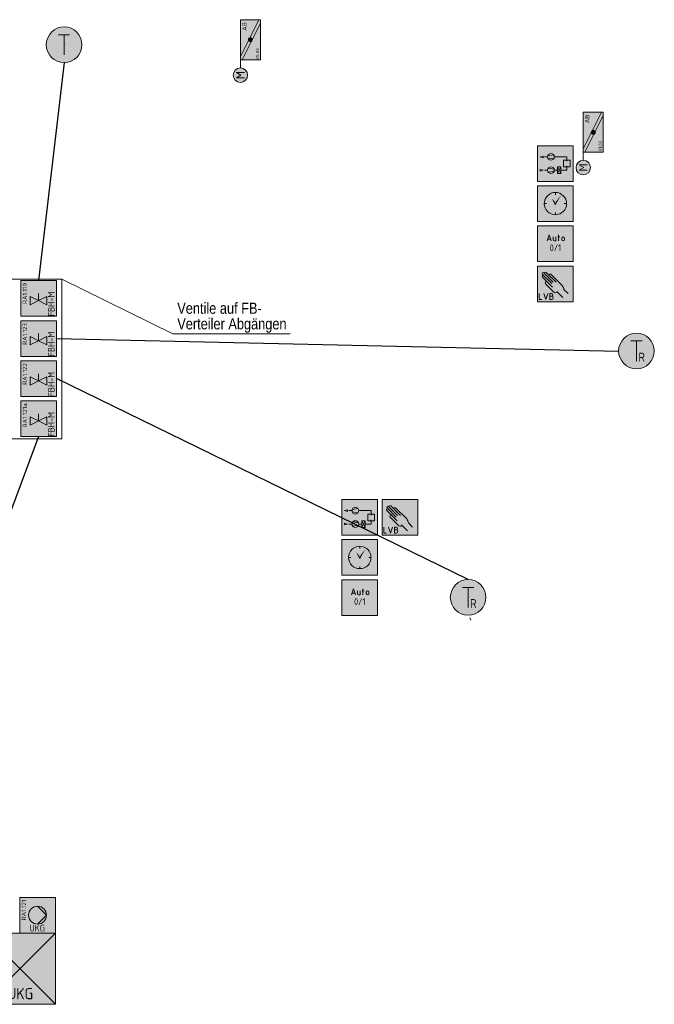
# Model space of a CAD drawing. Header units: metres. Extents: x -19.7 to 21.5, y -3.9 to 32.8.
# Tile 4 of 11: x 2.9 to 10, y 2.9 to 14. Entities that reach past the tile are written whole.
import ezdxf
from ezdxf.enums import TextEntityAlignment as Align

# ---------------------------------------------------------------- set-up
doc = ezdxf.new("R2010")
doc.units = ezdxf.units.M
doc.header["$MEASUREMENT"] = 0
doc.linetypes.add('DGN Style 5', pattern=[0.010740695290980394, 0.004603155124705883, -0.006137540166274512])
doc.layers.add('INTERN_Bemerkung', color=6, linetype='Continuous', lineweight=30, plot=False)
for name, color, linetype, lineweight in [('TRI_CONNPTS', 7, 'Continuous', 0), ('TRI_H3D', 7, 'Continuous', 0), ('ZWP_480_SYM_E0', 5, 'Continuous', 13), ('ZWP_480_SYM_E0_2D', 7, 'Continuous', 0), ('ZWP_480_SYM_E0_3D', 7, 'Continuous', 0), ('ZWP_480_SYM_ORANGE_2D', 7, 'Continuous', 0), ('ZWP_480_SYM_SCHWARZ', 7, 'Continuous', 13), ('ZWP_480_SYM_SCHWARZ_2D', 7, 'Continuous', 0), ('ZWP_480_TEXT_1_50_TOP', 7, 'Continuous', 0)]:
    doc.layers.add(name, color=color, linetype=linetype, lineweight=lineweight)
doc.layers.get('TRI_CONNPTS').off()
doc.layers.get('TRI_H3D').off()
doc.styles.add('ISOCP', font='isocp.shx')
doc.styles.add('Style-isocp', font='isocp.shx')
doc.styles.add('ZWP_1 50', font='ARIALN.TTF', dxfattribs={"height": 0.125})

# ---------------------------------------------------------------- blocks, each defined once
blk = doc.blocks.new('*U140')
at = {"color": 5, "linetype": 'Continuous', "lineweight": 13}
for p, q in [((-0.06250469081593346, 0.1125252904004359), (0.06249530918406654, 0.1125252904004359)), ((-4.690815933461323e-06, -0.1124747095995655), (-4.690815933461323e-06, 0.1125252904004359))]:
    blk.add_line(p, q, dxfattribs=at)
blk = doc.blocks.new('ZWP_480_Fuehler_Temp_1_1')
at = {"lineweight": 13}
h = blk.add_hatch(color=254, dxfattribs=at)
edge = h.paths.add_edge_path()
edge.add_arc((-0.01602534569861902, 3.579284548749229e-05), 0.2000000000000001, 0, 360)
at = {"color": 5, "lineweight": 13}
blk.add_circle((-0.01602534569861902, 3.579284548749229e-05), 0.2000000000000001, dxfattribs=at)
at = {"color": 5, "linetype": 'Continuous', "lineweight": 13}
blk.add_blockref('*U140', (-0.01704999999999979, -0.0004499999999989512), dxfattribs=at)
blk = doc.blocks.new('ZWP_480_Fuehler_Temp_2')
at = {"color": 52, "linetype": 'DGN Style 5', "lineweight": 0}
blk.add_line((0, 0.0009999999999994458), (0, 0.001300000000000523), dxfattribs=at)
at = {"color": 212, "linetype": 'DGN Style 5', "lineweight": 0}
blk.add_line((0, 0, 0.001000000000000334), (0, 0.0004000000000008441, 0.001000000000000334), dxfattribs=at)
at = {"color": 12, "linetype": 'DGN Style 5', "lineweight": 0}
blk.add_line((0, 0), (0, 0.0001999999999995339), dxfattribs=at)
at = {"color": 92, "linetype": 'DGN Style 5', "lineweight": 0}
blk.add_line((0.0009999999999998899, 0), (0.0009999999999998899, 9.999999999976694e-05), dxfattribs=at)
at = {"color": 32, "linetype": 'DGN Style 5', "lineweight": 0}
blk.add_line((0.1839746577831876, 0), (0.1839746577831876, 0.0005000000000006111), dxfattribs=at)
at = {"color": 5, "lineweight": 13}
blk.add_blockref('ZWP_480_Fuehler_Temp_1_1', (0, 0), dxfattribs=at)
blk = doc.blocks.new('ZWP_480_Ventil_thermoelektr_1_11')
at = {"color": 5, "lineweight": 13}
for p, q in [((-0.09377405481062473, 0.02415020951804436), (-1.643130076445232e-14, -0.02273681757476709)), ((-0.09377405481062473, -0.06962384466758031), (-0.09377405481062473, 0.02415020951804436)), ((-1.243449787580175e-14, 0.05726318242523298), (-1.243449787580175e-14, -0.02273681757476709)), ((0.09377405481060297, 0.02415020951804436), (-1.243449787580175e-14, -0.02273681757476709)), ((0.09377405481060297, -0.06962384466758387), (0.09377405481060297, 0.02415020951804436)), ((-1.643130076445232e-14, -0.02273681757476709), (-0.09377405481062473, -0.06962384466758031)), ((-1.243449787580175e-14, -0.02273681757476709), (0.09377405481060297, -0.06962384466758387))]:
    blk.add_line(p, q, dxfattribs=at)
at = {"color": 5, "lineweight": 13, "flags": 128}
blk.add_lwpolyline([(-0.2000000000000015, 0.2022246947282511), (0.200000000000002, 0.2022246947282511), (0.200000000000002, -0.1977753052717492), (-0.2000000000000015, -0.1977753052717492)], close=True, dxfattribs=at)
blk.add_lwpolyline([(-0.2000000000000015, 0.2022246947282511), (0.200000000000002, 0.2022246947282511), (0.200000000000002, -0.1977753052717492), (-0.2000000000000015, -0.1977753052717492)], close=True, dxfattribs=at)
at = {"color": 254, "lineweight": 13, "extrusion": (0, 0, -1)}
blk.add_solid([(0.2000000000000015, 0.2022246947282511), (-0.200000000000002, 0.2022246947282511), (0.2000000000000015, -0.1977753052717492), (-0.200000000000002, -0.1977753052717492)], dxfattribs=at)
blk.add_solid([(0.2000000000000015, 0.2022246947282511), (-0.200000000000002, 0.2022246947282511), (0.2000000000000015, -0.1977753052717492), (-0.200000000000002, -0.1977753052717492)], dxfattribs=at)
at = {"rotation": 89.99999999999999, "style": 'ISOCP'}
for s, insert, char_height, attachment_point in [('\\H0.277778x;RA1.119', (-0.1785626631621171, 0.1762295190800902), 0.18, 3), ('\\H0.5x;FBH-M', (0.1423107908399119, -0.1977657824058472), 0.15, 4)]:
    blk.add_mtext(s, dxfattribs=dict(at, insert=insert, char_height=char_height, attachment_point=attachment_point))
blk = doc.blocks.new('ZWP_480_Ventil_thermoelektr_12')
at = {"layer": 'ZWP_480_SYM_E0_2D', "color": 5, "lineweight": 13}
blk.add_blockref('ZWP_480_Ventil_thermoelektr_1_11', (0, 0), dxfattribs=at)
blk = doc.blocks.new('ZWP_480_Ventil_thermoelektr_1_12')
at = {"color": 5, "lineweight": 13}
for p, q in [((-0.09377405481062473, 0.02415020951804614), (-1.643130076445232e-14, -0.02273681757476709)), ((-0.09377405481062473, -0.06962384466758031), (-0.09377405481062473, 0.02415020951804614)), ((-1.243449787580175e-14, 0.05726318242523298), (-1.243449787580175e-14, -0.02273681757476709)), ((0.09377405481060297, 0.02415020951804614), (-1.243449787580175e-14, -0.02273681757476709)), ((0.09377405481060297, -0.06962384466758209), (0.09377405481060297, 0.02415020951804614)), ((-1.643130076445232e-14, -0.02273681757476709), (-0.09377405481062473, -0.06962384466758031)), ((-1.243449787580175e-14, -0.02273681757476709), (0.09377405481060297, -0.06962384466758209))]:
    blk.add_line(p, q, dxfattribs=at)
at = {"color": 5, "lineweight": 13, "flags": 128}
blk.add_lwpolyline([(-0.2000000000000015, 0.2022246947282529), (0.200000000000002, 0.2022246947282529), (0.200000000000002, -0.1977753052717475), (-0.2000000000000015, -0.1977753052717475)], close=True, dxfattribs=at)
blk.add_lwpolyline([(-0.2000000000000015, 0.2022246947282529), (0.200000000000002, 0.2022246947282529), (0.200000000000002, -0.1977753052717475), (-0.2000000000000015, -0.1977753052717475)], close=True, dxfattribs=at)
at = {"color": 254, "lineweight": 13, "extrusion": (0, 0, -1)}
blk.add_solid([(0.2000000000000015, 0.2022246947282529), (-0.200000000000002, 0.2022246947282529), (0.2000000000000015, -0.1977753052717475), (-0.200000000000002, -0.1977753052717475)], dxfattribs=at)
blk.add_solid([(0.2000000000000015, 0.2022246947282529), (-0.200000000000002, 0.2022246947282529), (0.2000000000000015, -0.1977753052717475), (-0.200000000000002, -0.1977753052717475)], dxfattribs=at)
at = {"rotation": 89.99999999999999, "style": 'ISOCP'}
for s, insert, char_height, attachment_point in [('\\H0.277778x;RA1.123', (-0.1785626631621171, 0.1762295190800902), 0.18, 3), ('\\H0.5x;FBH-M', (0.1423107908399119, -0.1977657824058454), 0.15, 4)]:
    blk.add_mtext(s, dxfattribs=dict(at, insert=insert, char_height=char_height, attachment_point=attachment_point))
blk = doc.blocks.new('ZWP_480_Ventil_thermoelektr_13')
at = {"layer": 'ZWP_480_SYM_E0_2D', "color": 5, "lineweight": 13}
blk.add_blockref('ZWP_480_Ventil_thermoelektr_1_12', (0, 0), dxfattribs=at)
blk = doc.blocks.new('ZWP_480_Anlsch_Anlagenbild_kl_1')
at = {"color": 250, "lineweight": 13}
for p, q in [((0.1630140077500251, 0.2749999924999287), (0.1279251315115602, 0.2749999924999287)), ((0.1630140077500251, 0.2749999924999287), (0.1279251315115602, 0.2749999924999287)), ((0.1650958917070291, 0.2873209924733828), (0.2296856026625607, 0.2985641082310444)), ((0.1650958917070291, 0.2626789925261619), (0.2296856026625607, 0.2514358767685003)), ((0.2380140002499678, 0.2749999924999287), (0.3774953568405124, 0.2749999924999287)), ((0.3774953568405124, 0.2262080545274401), (0.3774953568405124, 0.2749999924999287)), ((0.1630140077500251, 0.1250000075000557), (0.1279251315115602, 0.1250000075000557)), ((0.2359321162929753, 0.1373210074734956), (0.1713424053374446, 0.1485641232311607)), ((0.2359321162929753, 0.1126790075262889), (0.1713424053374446, 0.1014358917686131)), ((0.2380140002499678, 0.1250000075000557), (0.2730163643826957, 0.1250000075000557)), ((0.3105163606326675, 0.1625000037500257), (0.2730163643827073, 0.08750001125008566)), ((0.2730163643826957, 0.1625000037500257), (0.3105163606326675, 0.08750001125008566)), ((0.3774953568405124, 0.1250000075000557), (0.3105163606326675, 0.1250000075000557)), ((0.3774953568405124, 0.1250000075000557), (0.3774953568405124, 0.1737919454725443))]:
    blk.add_line(p, q, dxfattribs=at)
at = {"color": 250, "lineweight": 13, "flags": 128}
blk.add_lwpolyline([(0.04999999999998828, 0.3999999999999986), (0.4499999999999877, 0.3999999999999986), (0.4499999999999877, 0), (0.04999999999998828, 0)], close=True, dxfattribs=at)
at = {"color": 250, "lineweight": 13}
for centre in [(0.2005140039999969, 0.2749999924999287), (0.2005140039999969, 0.1250000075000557)]:
    blk.add_circle(centre, 0.03749999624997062, dxfattribs=at)
at = {"color": 254, "lineweight": 13, "extrusion": (0, 0, -1)}
blk.add_solid([(-0.04999999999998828, 0.3999999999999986), (-0.4499999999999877, 0.3999999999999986), (-0.04999999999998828, 0), (-0.4499999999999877, 0)], dxfattribs=at)
at = {"color": 250, "lineweight": 13}
for points in [[(0.1114918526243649, 0.2843586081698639), (0.08050562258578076, 0.2749999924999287), (0.1114918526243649, 0.2656413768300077)], [(0.339995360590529, 0.2374999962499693), (0.4149953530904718, 0.2374999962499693), (0.4149953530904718, 0.1625000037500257), (0.339995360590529, 0.1625000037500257)], [(0.08050562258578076, 0.1343586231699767), (0.1114918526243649, 0.1250000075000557), (0.08050562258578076, 0.1156413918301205)], [(0.2730163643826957, 0.1625000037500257), (0.3105163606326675, 0.1625000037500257), (0.3105163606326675, 0.08750001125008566), (0.2730163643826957, 0.08750001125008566)]]:
    blk.add_3dface(points, dxfattribs=at)
blk = doc.blocks.new('ZWP_480_Anlsch_Anlagenbild_kl')
at = {"layer": 'ZWP_480_SYM_SCHWARZ', "color": 250, "lineweight": 13}
blk.add_blockref('ZWP_480_Anlsch_Anlagenbild_kl_1', (0, 0), dxfattribs=at)
blk = doc.blocks.new('ZWP_480_Anlsch_Zeitschaltprogramm_kl_1')
at = {"color": 250, "lineweight": 13}
for p, q in [((0.2499999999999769, 0.3257078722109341), (0.2499999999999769, 0.2998709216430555)), ((0.1501290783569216, 0.2000000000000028), (0.1242921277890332, 0.2000000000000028)), ((0.3757078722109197, 0.2000000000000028), (0.3498709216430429, 0.2000000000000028)), ((0.2499999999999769, 0.100129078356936), (0.2499999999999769, 0.07429212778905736))]:
    blk.add_line(p, q, dxfattribs=at)
at = {"color": 250, "lineweight": 13, "flags": 128}
blk.add_lwpolyline([(0.04999999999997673, 0.4000000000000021), (0.4499999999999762, 0.4000000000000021), (0.4499999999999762, 0), (0.04999999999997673, 0)], close=True, dxfattribs=at)
at = {"color": 250, "lineweight": 13}
for centre, radius in [((0.2499999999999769, 0.1999999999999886), 0.1257078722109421), ((0.2499999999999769, 0.2000000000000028), 0.006552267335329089)]:
    blk.add_circle(centre, radius, dxfattribs=at)
at = {"color": 254, "lineweight": 13, "extrusion": (0, 0, -1)}
blk.add_solid([(-0.04999999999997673, 0.4000000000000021), (-0.4499999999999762, 0.4000000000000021), (-0.04999999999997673, 0), (-0.4499999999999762, 0)], dxfattribs=at)
at = {"color": 7, "lineweight": 13}
blk.add_solid([(0.2499999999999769, 0.2000000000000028), (0.2438553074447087, 0.2209726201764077), (0.2323598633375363, 0.2129009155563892), (0.2111017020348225, 0.2553976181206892)], dxfattribs=at)
at = {"color": 7, "lineweight": 13, "extrusion": (0, 0, -1)}
blk.add_solid([(-0.2499999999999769, 0.2000000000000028), (-0.2558324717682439, 0.2210615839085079), (-0.2674465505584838, 0.2131615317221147), (-0.3140187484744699, 0.2941156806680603)], dxfattribs=at)
blk = doc.blocks.new('ZWP_480_Anlsch_Zeitschaltprogramm_kl')
at = {"layer": 'ZWP_480_SYM_SCHWARZ', "color": 250, "lineweight": 13}
blk.add_blockref('ZWP_480_Anlsch_Zeitschaltprogramm_kl_1', (0, 0), dxfattribs=at)
blk = doc.blocks.new('*U91')
at = {"color": 250, "lineweight": 13}
blk.add_line((0.03187499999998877, -0.03001216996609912), (-0.03187500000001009, -0.03001216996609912), dxfattribs=at)
at = {"color": 250, "lineweight": 13, "flags": 128}
blk.add_lwpolyline([(-0.04500000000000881, -0.06751216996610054), (-1.06581410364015e-14, 0.06748783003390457), (0.04499999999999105, -0.06751216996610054)], dxfattribs=at)
blk = doc.blocks.new('*U92')
at = {"color": 250, "lineweight": 13}
blk.add_line((-0.03000000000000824, 0.04498783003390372), (-0.03000000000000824, -0.01876216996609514), dxfattribs=at)
at = {"color": 250, "lineweight": 13, "flags": 128}
blk.add_lwpolyline([(-0.003750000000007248, -0.04501216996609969), (0.02999999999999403, -0.04501216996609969), (0.02999999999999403, 0.04498783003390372)], dxfattribs=at)
at = {"color": 250, "lineweight": 13}
blk.add_arc((-0.003750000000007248, -0.01876216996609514), 0.02625, 180, 270, dxfattribs=at)
blk = doc.blocks.new('*U93')
at = {"color": 250, "lineweight": 13}
for p, q in [((-0.02250000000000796, 0.02248783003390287), (0.02249999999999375, 0.02248783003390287)), ((-0.00750000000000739, -0.06751216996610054), (-0.00750000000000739, 0.06748783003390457))]:
    blk.add_line(p, q, dxfattribs=at)
blk = doc.blocks.new('*U94')
at = {"color": 250, "lineweight": 13}
for p, q in [((-0.03000000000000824, -0.01501216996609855), (-0.03000000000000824, 0.01498783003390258)), ((0.02999999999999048, 0.01498783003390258), (0.02999999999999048, -0.01501216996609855))]:
    blk.add_line(p, q, dxfattribs=at)
at = {"color": 250, "lineweight": 13, "extrusion": (0, 0, -1)}
for centre, start, end in [((7.105427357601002e-15, 0.01498783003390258), 0, 180), ((7.105427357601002e-15, -0.01501216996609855), 180, 0)]:
    blk.add_arc(centre, 0.03, start, end, dxfattribs=at)
blk = doc.blocks.new('ZWP_480_Anlsch_Anlagenschalter_kl_1_1')
at = {"color": 250, "lineweight": 13, "flags": 128}
blk.add_lwpolyline([(0.04999999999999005, 0.3999999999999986), (0.4499999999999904, 0.3999999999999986), (0.4499999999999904, 0), (0.04999999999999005, 0)], close=True, dxfattribs=at)
at = {"color": 254, "lineweight": 13, "extrusion": (0, 0, -1)}
blk.add_solid([(-0.04999999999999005, 0.3999999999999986), (-0.4499999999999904, 0.3999999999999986), (-0.04999999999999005, 0), (-0.4499999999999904, 0)], dxfattribs=at)
at = {"color": 250, "lineweight": 13, "xscale": 0.5, "yscale": 0.5}
for name, p in [('*U91', (0.1806249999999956, 0.2649750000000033)), ('*U92', (0.2406249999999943, 0.2537250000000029)), ('*U93', (0.2893749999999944, 0.2649750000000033)), ('*U94', (0.3381249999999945, 0.2537250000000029))]:
    blk.add_blockref(name, p, dxfattribs=at)
at = {"style": 'Style-isocp'}
blk.add_text('0/1', height=0.075, dxfattribs=at).set_placement((0.2499999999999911, 0.1919494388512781), align=Align.TOP_CENTER)
blk = doc.blocks.new('ZWP_480_Anlsch_Anlagenschalter_kl_2')
at = {"layer": 'ZWP_480_SYM_SCHWARZ_2D', "color": 250, "lineweight": 13}
blk.add_blockref('ZWP_480_Anlsch_Anlagenschalter_kl_1_1', (0, 0), dxfattribs=at)
blk = doc.blocks.new('*U58')
at = {"color": 250, "linetype": 'Continuous', "lineweight": 13}
for p, q in [((-5.600503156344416e-06, 0.007505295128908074), (-0.03750560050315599, 0.007505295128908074)), ((-0.03750560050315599, -0.06749470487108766), (-5.600503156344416e-06, -0.06749470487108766))]:
    blk.add_line(p, q, dxfattribs=at)
at = {"color": 250, "linetype": 'Continuous', "lineweight": 13, "flags": 128}
blk.add_lwpolyline([(-5.600503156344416e-06, 0.06750529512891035), (-0.03750560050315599, 0.06750529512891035), (-0.03750560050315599, -0.06749470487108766)], dxfattribs=at)
at = {"color": 250, "linetype": 'Continuous', "lineweight": 13}
for centre, radius in [((-5.600503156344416e-06, 0.03750529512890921), 0.03), ((-5.600503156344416e-06, -0.02999470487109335), 0.0375)]:
    blk.add_arc(centre, radius, 270, 90, dxfattribs=at)
blk = doc.blocks.new('ZWP_480_Anlsch_Handeingriff_LVB_kl_1')
at = {"color": 250, "lineweight": 13}
for p, q in [((0.2189658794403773, 0.1619834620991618), (0.1043000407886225, 0.2766493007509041)), ((0.209997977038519, 0.2027241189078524), (0.106085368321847, 0.3066367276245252)), ((0.2246111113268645, 0.2198837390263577), (0.1219717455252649, 0.3225231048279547)), ((0.2572866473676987, 0.2189809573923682), (0.1482042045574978, 0.3280634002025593)), ((0.3260307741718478, 0.1820095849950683), (0.199620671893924, 0.3084196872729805)), ((0.2287846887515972, 0.1118131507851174), (0.1394708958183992, 0.2011269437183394)), ((0.3350835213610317, 0.04709888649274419), (0.2663439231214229, 0.1158384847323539)), ((0.392738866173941, 0.09079423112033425), (0.3454276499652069, 0.1381054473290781))]:
    blk.add_line(p, q, dxfattribs=at)
at = {"color": 250, "lineweight": 13, "flags": 128}
blk.add_lwpolyline([(0.04999999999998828, 0.3999999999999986), (0.4499999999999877, 0.3999999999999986), (0.4499999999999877, 0), (0.04999999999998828, 0)], close=True, dxfattribs=at)
at = {"color": 250, "linetype": 'Continuous', "lineweight": 13, "flags": 128}
for points in [[(0.06947219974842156, 0.09112764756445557), (0.06947219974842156, 0.02362764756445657), (0.09947219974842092, 0.02362764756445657)], [(0.1219721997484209, 0.09112764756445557), (0.1444721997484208, 0.02362764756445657), (0.1669721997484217, 0.09112764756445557)]]:
    blk.add_lwpolyline(points, dxfattribs=at)
at = {"color": 250, "lineweight": 13}
for centre, radius, start, end in [((0.1122432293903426, 0.2845924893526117), 0.01123336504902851, 39.18845449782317, 225.0000000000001), ((0.1140285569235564, 0.3145799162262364), 0.01123336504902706, 45.00000000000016, 225.0000000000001), ((0.1402610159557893, 0.3201202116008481), 0.01123336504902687, 45.00000000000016, 225.0000000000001), ((0.1505519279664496, 0.2102216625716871), 0.0143353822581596, 39.37731961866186, 225.0000000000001), ((0.1916774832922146, 0.3004764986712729), 0.01123336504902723, 45.00000000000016, 225.0000000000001), ((0.2554951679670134, 0.1385236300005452), 0.03777432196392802, 225.0000000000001, 302.1988374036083)]:
    blk.add_arc(centre, radius, start, end, dxfattribs=at)
blk.add_ellipse((0.3180952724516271, 0.1641341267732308), major_axis=(0.02368684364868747, -0.03999673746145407), ratio=0.3535133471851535, start_param=0.6738704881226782, end_param=1.817168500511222, dxfattribs=at)
at = {"color": 254, "lineweight": 13, "extrusion": (0, 0, -1)}
blk.add_solid([(-0.04999999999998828, 0.3999999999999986), (-0.4499999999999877, 0.3999999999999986), (-0.04999999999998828, 0), (-0.4499999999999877, 0)], dxfattribs=at)
at = {"color": 250, "linetype": 'Continuous', "lineweight": 13, "xscale": 0.5, "yscale": 0.5}
blk.add_blockref('*U58', (0.2082249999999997, 0.0573750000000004), dxfattribs=at)
blk = doc.blocks.new('ZWP_480_Anlsch_Handeingriff_LVB_kl')
at = {"layer": 'ZWP_480_SYM_SCHWARZ', "color": 250, "lineweight": 13}
blk.add_blockref('ZWP_480_Anlsch_Handeingriff_LVB_kl_1', (0, 0), dxfattribs=at)
blk = doc.blocks.new('ZWP_480_Ventil_thermoelektr_1_13')
at = {"color": 5, "lineweight": 13}
for p, q in [((-0.09377405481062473, 0.02415020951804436), (-1.643130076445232e-14, -0.02273681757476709)), ((-0.09377405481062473, -0.06962384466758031), (-0.09377405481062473, 0.02415020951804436)), ((-1.243449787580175e-14, 0.05726318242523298), (-1.243449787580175e-14, -0.02273681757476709)), ((0.09377405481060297, 0.02415020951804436), (-1.243449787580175e-14, -0.02273681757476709)), ((0.09377405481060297, -0.06962384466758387), (0.09377405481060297, 0.02415020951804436)), ((-1.643130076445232e-14, -0.02273681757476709), (-0.09377405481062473, -0.06962384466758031)), ((-1.243449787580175e-14, -0.02273681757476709), (0.09377405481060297, -0.06962384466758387))]:
    blk.add_line(p, q, dxfattribs=at)
at = {"color": 5, "lineweight": 13, "flags": 128}
blk.add_lwpolyline([(-0.2000000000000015, 0.2022246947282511), (0.200000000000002, 0.2022246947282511), (0.200000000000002, -0.1977753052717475), (-0.2000000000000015, -0.1977753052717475)], close=True, dxfattribs=at)
blk.add_lwpolyline([(-0.2000000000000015, 0.2022246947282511), (0.200000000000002, 0.2022246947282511), (0.200000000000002, -0.1977753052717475), (-0.2000000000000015, -0.1977753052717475)], close=True, dxfattribs=at)
at = {"color": 254, "lineweight": 13, "extrusion": (0, 0, -1)}
blk.add_solid([(0.2000000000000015, 0.2022246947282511), (-0.200000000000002, 0.2022246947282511), (0.2000000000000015, -0.1977753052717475), (-0.200000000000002, -0.1977753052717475)], dxfattribs=at)
blk.add_solid([(0.2000000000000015, 0.2022246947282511), (-0.200000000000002, 0.2022246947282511), (0.2000000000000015, -0.1977753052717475), (-0.200000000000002, -0.1977753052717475)], dxfattribs=at)
at = {"rotation": 89.99999999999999, "style": 'ISOCP'}
for s, insert, char_height, attachment_point in [('\\H0.277778x;RA1.122', (-0.1785626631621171, 0.1762295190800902), 0.18, 3), ('\\H0.5x;FBH-M', (0.1423107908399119, -0.1977657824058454), 0.15, 4)]:
    blk.add_mtext(s, dxfattribs=dict(at, insert=insert, char_height=char_height, attachment_point=attachment_point))
blk = doc.blocks.new('ZWP_480_Ventil_thermoelektr_14')
at = {"layer": 'ZWP_480_SYM_E0_2D', "color": 5, "lineweight": 13}
blk.add_blockref('ZWP_480_Ventil_thermoelektr_1_13', (0, 0), dxfattribs=at)
blk = doc.blocks.new('ZWP_480_Ventil_thermoelektr_1_14')
at = {"color": 5, "lineweight": 13}
for p, q in [((-0.09377405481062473, 0.02415020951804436), (-1.643130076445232e-14, -0.02273681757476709)), ((-0.09377405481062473, -0.06962384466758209), (-0.09377405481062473, 0.02415020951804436)), ((-1.243449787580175e-14, 0.05726318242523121), (-1.243449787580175e-14, -0.02273681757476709)), ((0.09377405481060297, 0.02415020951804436), (-1.243449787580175e-14, -0.02273681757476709)), ((0.09377405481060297, -0.06962384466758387), (0.09377405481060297, 0.02415020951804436)), ((-1.643130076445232e-14, -0.02273681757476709), (-0.09377405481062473, -0.06962384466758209)), ((-1.243449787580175e-14, -0.02273681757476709), (0.09377405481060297, -0.06962384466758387))]:
    blk.add_line(p, q, dxfattribs=at)
at = {"color": 5, "lineweight": 13, "flags": 128}
blk.add_lwpolyline([(-0.2000000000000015, 0.2022246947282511), (0.200000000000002, 0.2022246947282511), (0.200000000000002, -0.1977753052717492), (-0.2000000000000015, -0.1977753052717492)], close=True, dxfattribs=at)
blk.add_lwpolyline([(-0.2000000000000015, 0.2022246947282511), (0.200000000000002, 0.2022246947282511), (0.200000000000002, -0.1977753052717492), (-0.2000000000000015, -0.1977753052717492)], close=True, dxfattribs=at)
at = {"color": 254, "lineweight": 13, "extrusion": (0, 0, -1)}
blk.add_solid([(0.2000000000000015, 0.2022246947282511), (-0.200000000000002, 0.2022246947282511), (0.2000000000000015, -0.1977753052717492), (-0.200000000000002, -0.1977753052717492)], dxfattribs=at)
blk.add_solid([(0.2000000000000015, 0.2022246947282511), (-0.200000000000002, 0.2022246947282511), (0.2000000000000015, -0.1977753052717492), (-0.200000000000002, -0.1977753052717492)], dxfattribs=at)
at = {"rotation": 89.99999999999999, "style": 'ISOCP'}
for s, insert, char_height, attachment_point in [('\\H0.277778x;RA1.121a', (-0.1785626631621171, 0.1762295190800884), 0.18, 3), ('\\H0.5x;FBH-M', (0.1423107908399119, -0.1977657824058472), 0.15, 4)]:
    blk.add_mtext(s, dxfattribs=dict(at, insert=insert, char_height=char_height, attachment_point=attachment_point))
blk = doc.blocks.new('ZWP_480_Ventil_thermoelektr_15')
at = {"layer": 'ZWP_480_SYM_E0_2D', "color": 5, "lineweight": 13}
blk.add_blockref('ZWP_480_Ventil_thermoelektr_1_14', (0, 0), dxfattribs=at)
blk = doc.blocks.new('ZWP_480_BSK_Motor_klein_L_1_1')
at = {"layer": 'ZWP_480_SYM_E0_2D', "lineweight": 13}
h = blk.add_hatch(color=254, dxfattribs=at)
edge = h.paths.add_edge_path()
edge.add_arc((-0.3971250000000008, 0.1125000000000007), 0.081, 0, 360)
h = blk.add_hatch(color=5, dxfattribs=at)
edge = h.paths.add_edge_path()
edge.add_arc((0, 0), 0.02250000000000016, 0, 360)
h = blk.add_hatch(color=5, dxfattribs=at)
edge = h.paths.add_edge_path()
edge.add_arc((0, 0), 0.02250000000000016, 0, 360)
at = {"layer": 'ZWP_480_SYM_E0_2D', "color": 5, "lineweight": 13}
for p, q in [((-0.4273394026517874, 0.06683448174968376), (-0.4273394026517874, 0.1579594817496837)), ((-0.4273394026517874, 0.1579594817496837), (-0.396964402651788, 0.1073344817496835)), ((-0.396964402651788, 0.1073344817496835), (-0.3665894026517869, 0.1579594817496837)), ((-0.3665894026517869, 0.1579594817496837), (-0.3665894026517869, 0.06683448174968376)), ((-0.2250000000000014, 0.1125000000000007), (-0.3161250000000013, 0.1125000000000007)), ((-0.1872663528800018, 0.1125000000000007), (0.2249999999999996, -0.09363317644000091)), ((-0.2250000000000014, 0.09363317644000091), (0.18726635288, -0.1124999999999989))]:
    blk.add_line(p, q, dxfattribs=at)
at = {"layer": 'ZWP_480_SYM_E0_2D', "color": 5, "lineweight": 13, "flags": 128}
blk.add_lwpolyline([(0.2249999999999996, -0.1124999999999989), (0.2249999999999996, 0.1125000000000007), (-0.2250000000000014, 0.1125000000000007), (-0.2250000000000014, -0.1124999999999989)], close=True, dxfattribs=at)
at = {"layer": 'ZWP_480_SYM_E0_2D', "color": 5, "lineweight": 13}
blk.add_circle((-0.3971250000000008, 0.1125000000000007), 0.081, dxfattribs=at)
at = {"layer": 'ZWP_480_SYM_E0_2D', "color": 254, "lineweight": 13}
blk.add_solid([(0.2249999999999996, -0.1124999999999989), (0.2249999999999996, 0.1125000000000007), (-0.2250000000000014, -0.1124999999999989), (-0.2250000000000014, 0.1125000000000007)], dxfattribs=at)
at = {"layer": 'ZWP_480_SYM_E0_3D', "color": 5, "lineweight": 13}
blk.add_circle((0, 0), 0.02250000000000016, dxfattribs=at)
blk.add_circle((0, 0), 0.02250000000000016, dxfattribs=at)
at = {"layer": 'ZWP_480_SYM_E0_2D', "char_height": 0.10125, "style": 'ISOCP'}
for s, insert, attachment_point in [('\\H0.493827x;AB', (0.1982484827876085, 0.06779667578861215), 6), ('\\H0.345679x;KL03', (-0.211687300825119, -0.07808222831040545), 4)]:
    blk.add_mtext(s, dxfattribs=dict(at, insert=insert, attachment_point=attachment_point))
blk = doc.blocks.new('ZWP_480_BSK_Motor_klein_L_2')
at = {"layer": 'ZWP_480_SYM_E0_3D', "color": 5, "lineweight": 13, "rotation": 90}
blk.add_blockref('ZWP_480_BSK_Motor_klein_L_1_1', (0, 0), dxfattribs=at)
blk = doc.blocks.new('_T3D___11')
at = {"layer": 'ZWP_480_TEXT_1_50_TOP', "linetype": 'Continuous'}
for q in [(3.323711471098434, 10.57280853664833, 1.840455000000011), (5.885573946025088, 9.958960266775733, 1.840455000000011)]:
    blk.add_line((4.569743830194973, 9.958960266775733, 1.840455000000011), q, dxfattribs=at)
at = {"layer": 'ZWP_480_TEXT_1_50_TOP', "linetype": 'Continuous', "style": 'ZWP_1 50'}
for s, p in [('Ventile auf FB-', (4.619743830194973, 10.30896026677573, 1.840455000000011)), ('Verteiler Abgängen', (4.619743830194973, 10.13396026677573, 1.840455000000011))]:
    blk.add_text(s, height=0.125, dxfattribs=at).set_placement(p, align=Align.TOP_LEFT)
blk = doc.blocks.new('ZWP_480_Fühler_Temp_1')
at = {"lineweight": 13}
h = blk.add_hatch(color=254, dxfattribs=at)
edge = h.paths.add_edge_path()
edge.add_arc((-3.999931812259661e-05, 3.579284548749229e-05), 0.2000000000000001, 0, 360)
at = {"color": 5, "linetype": 'Continuous', "lineweight": 13}
for p, q in [((-0.0625399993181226, 0.1125357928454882), (0.0624600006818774, 0.1125357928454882)), ((-3.999931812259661e-05, -0.1124642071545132), (-3.999931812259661e-05, 0.1125357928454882))]:
    blk.add_line(p, q, dxfattribs=at)
at = {"color": 5, "lineweight": 13}
blk.add_circle((-3.999931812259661e-05, 3.579284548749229e-05), 0.2000000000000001, dxfattribs=at)
blk.add_circle((-3.999931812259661e-05, 3.579284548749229e-05), 0.2000000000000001, dxfattribs=at)
at = {"insert": (0.02091397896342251, -0.1188265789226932), "char_height": 0.15, "attachment_point": 7, "style": 'ISOCP'}
blk.add_mtext('\\H0.666667x;R', dxfattribs=at)
blk = doc.blocks.new('ZWP_480_Fühler_Temp')
at = {"layer": 'ZWP_480_SYM_E0_2D', "color": 5, "lineweight": 13}
blk.add_blockref('ZWP_480_Fühler_Temp_1', (0, 0), dxfattribs=at)
blk = doc.blocks.new('ZWP_480_Umluftkühlgerät_1_4')
at = {"color": 30, "lineweight": 13}
for p, q in [((0.4000000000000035, 0.3999999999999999), (-0.4000000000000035, -0.3999999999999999)), ((0.4000000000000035, -0.3999999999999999), (-0.4000000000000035, 0.3999999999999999))]:
    blk.add_line(p, q, dxfattribs=at)
at = {"color": 30, "lineweight": 13, "flags": 128}
blk.add_lwpolyline([(-0.4000000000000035, 0.3999999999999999), (0.4000000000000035, 0.3999999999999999), (0.4000000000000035, -0.3999999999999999), (-0.4000000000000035, -0.3999999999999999)], close=True, dxfattribs=at)
at = {"color": 254, "lineweight": 13, "extrusion": (0, 0, -1)}
blk.add_solid([(0.4000000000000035, 0.3999999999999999), (-0.4000000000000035, 0.3999999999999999), (0.4000000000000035, -0.3999999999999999), (-0.4000000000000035, -0.3999999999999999)], dxfattribs=at)
at = {"insert": (-0.3610343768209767, 0.0009067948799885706), "char_height": 0.18, "attachment_point": 2, "rotation": 89.99999999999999, "style": 'ISOCP'}
blk.add_mtext('\\H0.277778x;RA1.121', dxfattribs=at)
at = {"insert": (0.008050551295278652, -0.2807527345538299), "char_height": 0.125, "attachment_point": 5, "style": 'ISOCP'}
blk.add_mtext('UKG', dxfattribs=at)
blk = doc.blocks.new('ZWP_480_Umluftkühlgerät_5')
at = {"layer": 'ZWP_480_SYM_ORANGE_2D', "color": 30, "lineweight": 13}
blk.add_blockref('ZWP_480_Umluftkühlgerät_1_4', (0, 0), dxfattribs=at)
blk = doc.blocks.new('ZWP_480_Pumpe_1_4')
at = {"lineweight": 13}
h = blk.add_hatch(color=254, dxfattribs=at)
edge = h.paths.add_edge_path()
edge.add_arc((1.643130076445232e-14, 0), 0.1000000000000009, 0, 360)
at = {"color": 30, "lineweight": 13}
for q in [(1.643130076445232e-14, 0.100000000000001), (1.643130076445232e-14, -0.1000000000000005)]:
    blk.add_line((0.100000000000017, 0), q, dxfattribs=at)
at = {"color": 30, "lineweight": 13, "flags": 128}
blk.add_lwpolyline([(-0.1999999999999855, 0.1999999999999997), (0.2000000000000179, 0.1999999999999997), (0.2000000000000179, -0.2000000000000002), (-0.1999999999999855, -0.2000000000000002)], close=True, dxfattribs=at)
at = {"color": 30, "lineweight": 13}
blk.add_circle((1.643130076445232e-14, 0), 0.1000000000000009, dxfattribs=at)
at = {"color": 254, "lineweight": 13, "extrusion": (0, 0, -1)}
blk.add_solid([(0.1999999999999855, 0.1999999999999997), (-0.2000000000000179, 0.1999999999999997), (0.1999999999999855, -0.2000000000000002), (-0.2000000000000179, -0.2000000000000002)], dxfattribs=at)
at = {"insert": (-0.1785626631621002, 0.174004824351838), "char_height": 0.18, "attachment_point": 3, "rotation": 89.99999999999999, "style": 'ISOCP'}
blk.add_mtext('\\H0.277778x;RA1.121', dxfattribs=at)
at = {"insert": (-0.003715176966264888, -0.1456687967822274), "char_height": 0.15, "attachment_point": 5, "style": 'ISOCP'}
blk.add_mtext('\\H0.5x;UKG', dxfattribs=at)
blk = doc.blocks.new('ZWP_480_Pumpe_5')
at = {"layer": 'ZWP_480_SYM_ORANGE_2D', "color": 30, "lineweight": 13}
blk.add_blockref('ZWP_480_Pumpe_1_4', (0, 0), dxfattribs=at)

msp = doc.modelspace()

# ---------------------------------------------------------------- linework, layer by layer
at = {"layer": 'INTERN_Bemerkung', "lineweight": 30}
for p, q in [((3.386011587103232, 13.51169639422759), (3.099889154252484, 11.06539923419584)), ((3.299889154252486, 10.41539923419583), (9.604594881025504, 10.27560047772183)), ((7.916948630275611, 7.711442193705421), (3.299889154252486, 9.965399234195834)), ((3.099889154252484, 9.315399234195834), (2.499330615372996, 7.712539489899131))]:
    msp.add_line(p, q, dxfattribs=at)
at = {"layer": 'INTERN_Bemerkung', "lineweight": 0}
msp.add_line((7.935479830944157, 7.283532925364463, 7.231000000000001), (7.945528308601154, 7.254340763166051, 7.231000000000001), dxfattribs=at)
at = {"layer": 'ZWP_480_SYM_E0', "color": 5, "lineweight": 13}
msp.add_3dface([(2.035970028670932, 11.08203710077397, 2.044950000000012), (3.358899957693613, 11.08203710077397, 2.044950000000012), (3.358899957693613, 9.290835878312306, 2.044950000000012), (2.035970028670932, 9.290835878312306, 2.044950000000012)], dxfattribs=at)

# ---------------------------------------------------------------- block references
at = {"layer": 'TRI_CONNPTS'}
for name, p in [('ZWP_480_BSK_Motor_klein_L_2', (5.47579004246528, 13.76761310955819, 7.23)), ('ZWP_480_BSK_Motor_klein_L_2', (9.320090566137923, 12.73012321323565, 7.23)), ('ZWP_480_Anlsch_Anlagenbild_kl', (8.645324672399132, 12.17899596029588, 7.23)), ('ZWP_480_Anlsch_Zeitschaltprogramm_kl', (8.645324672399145, 11.72899596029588, 7.23)), ('ZWP_480_Anlsch_Anlagenschalter_kl_2', (8.64532467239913, 11.27899596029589, 7.23)), ('ZWP_480_Anlsch_Handeingriff_LVB_kl', (8.645324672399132, 10.82899596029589, 7.23)), ('ZWP_480_Ventil_thermoelektr_12', (3.099889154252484, 10.86317453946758, 7.23)), ('ZWP_480_Ventil_thermoelektr_13', (3.099889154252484, 10.41317453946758, 7.23)), ('ZWP_480_Fühler_Temp', (9.804634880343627, 10.27556468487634, 7.23)), ('ZWP_480_Ventil_thermoelektr_14', (3.099889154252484, 9.963174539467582, 7.23)), ('ZWP_480_Ventil_thermoelektr_15', (3.099889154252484, 9.513174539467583, 7.23)), ('ZWP_480_Anlsch_Anlagenbild_kl', (6.451540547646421, 8.20931742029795, 7.23)), ('ZWP_480_Anlsch_Handeingriff_LVB_kl', (6.901540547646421, 8.209317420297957, 7.23)), ('ZWP_480_Anlsch_Zeitschaltprogramm_kl', (6.451540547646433, 7.759317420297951, 7.23)), ('ZWP_480_Anlsch_Anlagenschalter_kl_2', (6.451540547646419, 7.309317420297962, 7.23)), ('ZWP_480_Fühler_Temp', (7.916988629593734, 7.511406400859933, 7.23)), ('ZWP_480_Pumpe_5', (3.087787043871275, 3.94607806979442, -0.0025)), ('ZWP_480_Umluftkühlgerät_5', (2.887787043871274, 3.34607806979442, -0.0025))]:
    msp.add_blockref(name, p, dxfattribs=at)
at = {"layer": 'TRI_H3D', "color": 7, "linetype": 'Continuous', "lineweight": 0}
msp.add_blockref('_T3D___11', (0.03518848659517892, 0.5092285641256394, 0.2044950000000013), dxfattribs=at)
at = {"layer": 'ZWP_480_SYM_E0', "color": 12, "linetype": 'DGN Style 5', "lineweight": 0}
msp.add_blockref('ZWP_480_Fuehler_Temp_2', (3.402036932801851, 13.7116606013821, 7.23), dxfattribs=at)

doc.saveas('drawing.dxf')
